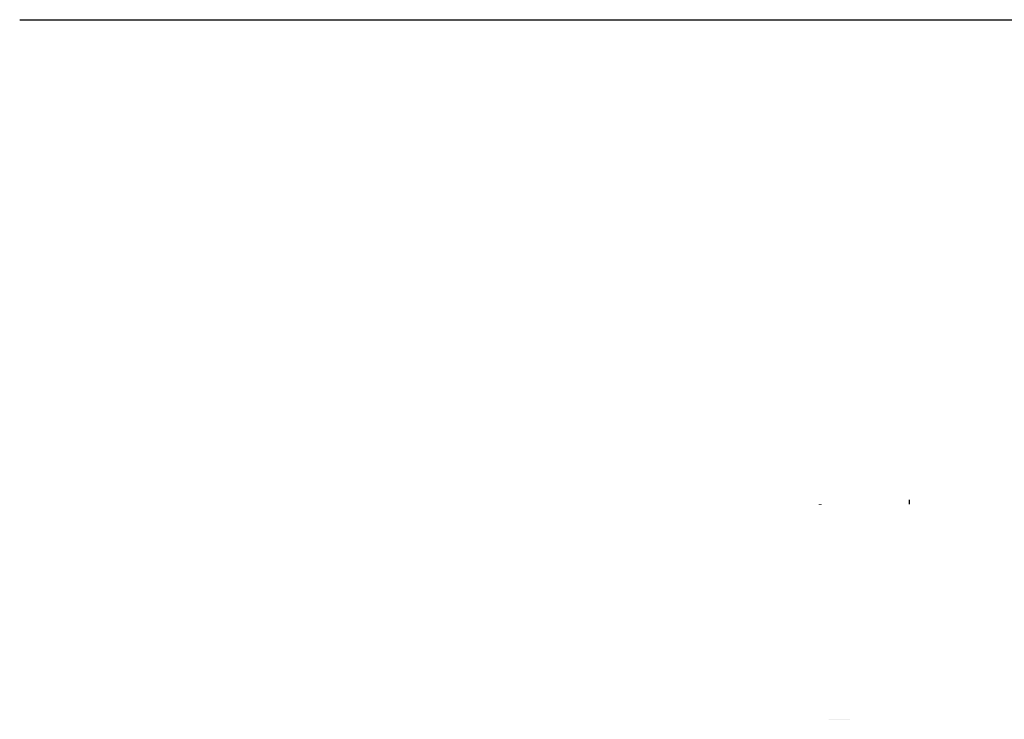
# Model space of a CAD drawing. Header units: feet. Extents: x -7746059455 to -3872100920, y -13315170765 to -6657279710.
# Tile 3 of 34: x -3873452160 to -3873115048, y -6657658700 to -6657419020. Entities that reach past the tile are written whole.
import ezdxf

# ---------------------------------------------------------------- set-up
doc = ezdxf.new("R2010")
doc.units = ezdxf.units.FT
doc.header["$MEASUREMENT"] = 0
doc.layers.add('DIMENTION', color=7, linetype='Continuous', lineweight=9)
doc.layers.add('TEX', color=6, linetype='Continuous')
pattern_1 = [(45, (0, 0), (-0.0883883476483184, 0.0883883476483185), [])]

msp = doc.modelspace()

# ---------------------------------------------------------------- hatches: boundary and pattern name
h = msp.add_hatch()
h.set_pattern_fill('ANSI31', color=32, style=0)
h.set_pattern_definition(pattern_1)
h.paths.add_polyline_path([(-3873178355.953324, -6657585128.247479), (-3873177705.960096, -6657585128.247482), (-3873177705.960097, -6657585029.935332), (-3873178355.953325, -6657585029.935332)])
at = {"layer": 'DIMENTION', "ltscale": 20}
h = msp.add_hatch(dxfattribs=at)
h.set_pattern_fill('ANSI31', color=5, style=0)
h.set_pattern_definition(pattern_1)
h.paths.add_polyline_path([(-3873147356.613108, -6657585027.348331), (-3873147356.613108, -6657583426.19404), (-3873147751.791777, -6657583426.19404), (-3873147751.791776, -6657585027.348331)])
at = {"layer": 'TEX', "ltscale": 20}
h = msp.add_hatch(dxfattribs=at)
h.set_pattern_fill('ANSI31', color=256, style=0)
h.set_pattern_definition(pattern_1)
h.paths.add_polyline_path([(-3873188150.08473, -6657582034.832208), (-3873191563.084728, -6657582034.832207), (-3873191563.084729, -6657582114.832205), (-3873188150.084729, -6657582114.832208)])
h = msp.add_hatch(dxfattribs=at)
h.set_pattern_fill('ANSI31', color=256, style=0)
h.set_pattern_definition(pattern_1)
h.paths.add_polyline_path([(-3873171579.149539, -6657658700.123672), (-3873171579.149539, -6657658550.123674), (-3873175229.149537, -6657658550.123674), (-3873175229.149537, -6657658700.123672)])
h.paths.add_polyline_path([(-3873167929.149539, -6657658700.123672), (-3873167929.149539, -6657658550.123675), (-3873171579.149539, -6657658550.123672), (-3873171579.149537, -6657658700.123672)])

# ---------------------------------------------------------------- linework, layer by layer
at = {"layer": 'TEX', "color": 7, "ltscale": 20}
msp.add_line((-3873452160, -6657419020), (-3872100920, -6657419020), dxfattribs=at)

doc.saveas('drawing.dxf')
